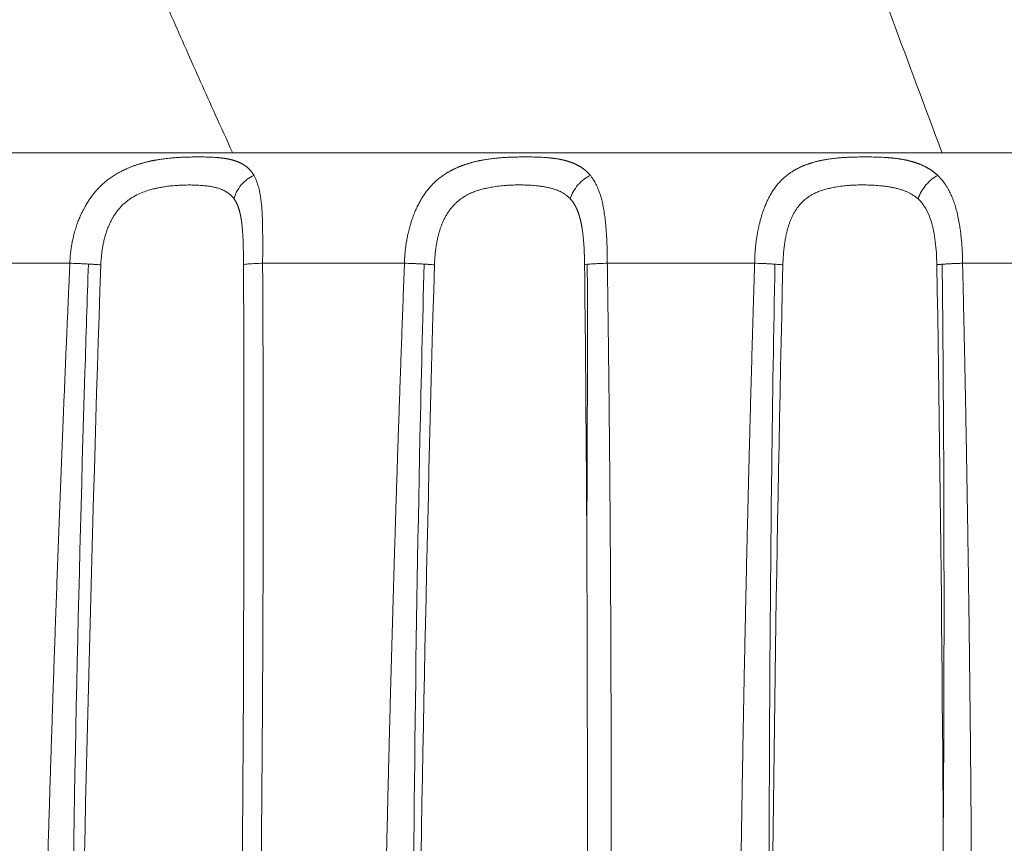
# Model space of a CAD drawing. Header units: millimetres. Extents: x 51337 to 61814, y -21781 to -12277.
# Tile 193 of 256: x 59388 to 59405, y -20844 to -20829. Entities that reach past the tile are written whole.
import ezdxf

# ---------------------------------------------------------------- set-up
doc = ezdxf.new("R2010")
doc.units = ezdxf.units.MM
doc.header["$LTSCALE"] = 0.3175
doc.layers.add('1轮廓实线层', color=7, linetype='Continuous', lineweight=18)

msp = doc.modelspace()

# ---------------------------------------------------------------- linework, layer by layer
at = {"layer": '1轮廓实线层'}
for points, knots in [([(59403.68421, -20831.67655), (59403.66478, -20831.62488), (59403.35746, -20830.80743), (59402.77366, -20829.24083), (59401.96847, -20827.02958), (59401.21475, -20824.89484), (59400.75228, -20823.53303), (59400.53097, -20822.8663)], [0, 0, 0, 0, 0.01657978, 0.26243483, 0.50828989, 0.75414494, 1, 1, 1, 1]), ([(59391.50185, -20831.66861), (59391.40307, -20831.45228), (59391.13418, -20830.8604), (59390.7022, -20829.89493), (59390.21208, -20828.77426), (59389.737, -20827.65855), (59389.27895, -20826.54896), (59388.83993, -20825.44672), (59388.42191, -20824.35322), (59388.15857, -20823.63131), (59388.03085, -20823.27189)], [0, 0, 0, 0, 0.07595929, 0.20796511, 0.33997092, 0.47197674, 0.60398255, 0.73598837, 0.86799418, 1, 1, 1, 1]), ([(59391.86981, -20832.06342), (59391.86795, -20832.06022), (59391.86425, -20832.05383), (59391.85849, -20832.04446), (59391.8526, -20832.03527), (59391.84657, -20832.02627), (59391.84039, -20832.01745), (59391.83408, -20832.00881), (59391.82762, -20832.00036), (59391.82103, -20831.99209), (59391.81429, -20831.98399), (59391.80742, -20831.97607), (59391.80042, -20831.96833), (59391.79327, -20831.96075), (59391.78599, -20831.95335), (59391.77858, -20831.94612), (59391.77104, -20831.93905), (59391.76336, -20831.93215), (59391.75555, -20831.92541), (59391.7476, -20831.91883), (59391.73953, -20831.91241), (59391.73133, -20831.90615), (59391.723, -20831.90005), (59391.71454, -20831.8941), (59391.70596, -20831.8883), (59391.69724, -20831.88265), (59391.68841, -20831.87715), (59391.67945, -20831.8718), (59391.67036, -20831.86659), (59391.66115, -20831.86152), (59391.65182, -20831.8566), (59391.64237, -20831.85181), (59391.6328, -20831.84716), (59391.62311, -20831.84264), (59391.61329, -20831.83826), (59391.60337, -20831.83401), (59391.59332, -20831.82989), (59391.58316, -20831.8259), (59391.57288, -20831.82203), (59391.56249, -20831.81829), (59391.55199, -20831.81467), (59391.54137, -20831.81116), (59391.53064, -20831.80778), (59391.5198, -20831.80451), (59391.50885, -20831.80136), (59391.49779, -20831.79832), (59391.48662, -20831.79539), (59391.47534, -20831.79257), (59391.46396, -20831.78985), (59391.45247, -20831.78724), (59391.44088, -20831.78473), (59391.42918, -20831.78233), (59391.41738, -20831.78002), (59391.40547, -20831.77781), (59391.39347, -20831.77569), (59391.38136, -20831.77367), (59391.36915, -20831.77174), (59391.35685, -20831.7699), (59391.34444, -20831.76815), (59391.33194, -20831.76648), (59391.31934, -20831.7649), (59391.30665, -20831.7634), (59391.29386, -20831.76198), (59391.28097, -20831.76063), (59391.268, -20831.75937), (59391.25493, -20831.75818), (59391.24176, -20831.75706), (59391.19808, -20831.7536), (59391.12537, -20831.74961), (59391.02405, -20831.74705), (59390.93146, -20831.74644), (59390.84882, -20831.74673), (59390.77726, -20831.74774), (59390.70919, -20831.7494), (59390.64201, -20831.75184), (59390.57304, -20831.75543), (59390.50835, -20831.75983), (59390.4482, -20831.76488), (59390.39282, -20831.77043), (59390.34235, -20831.77627), (59390.29693, -20831.78221), (59390.25662, -20831.78806), (59390.22151, -20831.79361), (59390.19161, -20831.79869), (59390.16695, -20831.80314), (59390.14756, -20831.80681), (59390.13342, -20831.80958), (59390.11899, -20831.81251), (59390.10256, -20831.816), (59390.08236, -20831.82043), (59390.06217, -20831.82503), (59390.04199, -20831.82981), (59390.02182, -20831.83476), (59390.00167, -20831.8399), (59389.98155, -20831.84522), (59389.96145, -20831.85073), (59389.94137, -20831.85643), (59389.92133, -20831.86232), (59389.90132, -20831.86841), (59389.88135, -20831.8747), (59389.86142, -20831.88119), (59389.84154, -20831.8879), (59389.8217, -20831.89481), (59389.80191, -20831.90194), (59389.78217, -20831.90928), (59389.76248, -20831.91685), (59389.74286, -20831.92464), (59389.72329, -20831.93265), (59389.70378, -20831.94088), (59389.68433, -20831.94935), (59389.66494, -20831.95804), (59389.64562, -20831.96697), (59389.62637, -20831.97614), (59389.60719, -20831.98555), (59389.5881, -20831.9952), (59389.56909, -20832.00511), (59389.53173, -20832.02522), (59389.47685, -20832.05713), (59389.40653, -20832.10375), (59389.3388, -20832.15483), (59389.27399, -20832.21047), (59389.21226, -20832.27056), (59389.15368, -20832.33476), (59389.11098, -20832.38689), (59389.07915, -20832.42911), (59389.05375, -20832.4647), (59389.02009, -20832.5152), (59388.97954, -20832.58191), (59388.93419, -20832.66561), (59388.89186, -20832.75543), (59388.85784, -20832.83838), (59388.83495, -20832.90081), (59388.81826, -20832.94987), (59388.80462, -20832.99227), (59388.79189, -20833.03528), (59388.78035, -20833.07741), (59388.76997, -20833.1186), (59388.76068, -20833.15879), (59388.7524, -20833.19794), (59388.74507, -20833.23599), (59388.73864, -20833.27289), (59388.73303, -20833.30861), (59388.7282, -20833.34311), (59388.72407, -20833.37634), (59388.72059, -20833.40829), (59388.71772, -20833.43892), (59388.71539, -20833.46821), (59388.71355, -20833.49613), (59388.71216, -20833.52266), (59388.71115, -20833.54778), (59388.71075, -20833.56407), (59388.71056, -20833.57197)], [0, 0, 0, 0, 0.00396949, 0.00792271, 0.01186003, 0.01578181, 0.01968837, 0.02358008, 0.02745725, 0.0313202, 0.03516926, 0.03900472, 0.04282688, 0.04663604, 0.05043247, 0.05421644, 0.05798822, 0.06174807, 0.06549624, 0.06923297, 0.07295849, 0.07667304, 0.08037682, 0.08407007, 0.08775297, 0.09142574, 0.09508856, 0.09874162, 0.10238511, 0.1060192, 0.10964406, 0.11325986, 0.11686675, 0.12046488, 0.12405441, 0.12763547, 0.1312082, 0.13477275, 0.13832923, 0.14187778, 0.14541851, 0.14895154, 0.15247698, 0.15599495, 0.15950555, 0.16300889, 0.16650507, 0.1699942, 0.17347637, 0.1769517, 0.18042028, 0.18388221, 0.18733759, 0.19078653, 0.1942291, 0.19766542, 0.20109558, 0.20451967, 0.2079378, 0.21135005, 0.21475652, 0.21815732, 0.22155254, 0.22494229, 0.22832666, 0.23170577, 0.23507971, 0.2384486, 0.26502366, 0.28858213, 0.30926629, 0.32719576, 0.34242456, 0.35495638, 0.37010786, 0.38432111, 0.39758013, 0.40987007, 0.42117585, 0.43148202, 0.44077334, 0.44903524, 0.45625408, 0.46241746, 0.46751438, 0.47153548, 0.47447326, 0.47632223, 0.48054165, 0.48477243, 0.48901473, 0.4932687, 0.49753453, 0.50181238, 0.50610245, 0.51040495, 0.51472008, 0.51904808, 0.52338918, 0.52774365, 0.53211174, 0.53649375, 0.54088998, 0.54530077, 0.54972665, 0.55416822, 0.55862608, 0.56310086, 0.56759318, 0.57210371, 0.5766331, 0.58118203, 0.58575112, 0.59034034, 0.59494933, 0.59957776, 0.60422533, 0.622501, 0.6410032, 0.65970204, 0.67856197, 0.69757309, 0.71674304, 0.73607139, 0.74201651, 0.75161379, 0.76490258, 0.7819314, 0.80275304, 0.82690071, 0.84607373, 0.86019506, 0.86921539, 0.87888546, 0.88827987, 0.8973966, 0.90623394, 0.91479041, 0.92306479, 0.93105596, 0.93876294, 0.94618481, 0.95332069, 0.96016969, 0.96673093, 0.97300346, 0.97898633, 0.98467851, 0.99007894, 0.99518648, 1, 1, 1, 1]), ([(59397.64455, -20832.06342), (59397.64187, -20832.06022), (59397.63653, -20832.05383), (59397.62833, -20832.04446), (59397.62, -20832.03527), (59397.61153, -20832.02627), (59397.60293, -20832.01745), (59397.5942, -20832.00881), (59397.58534, -20832.00036), (59397.57635, -20831.99209), (59397.56722, -20831.98399), (59397.55797, -20831.97607), (59397.5486, -20831.96833), (59397.5391, -20831.96075), (59397.52947, -20831.95335), (59397.51972, -20831.94612), (59397.50985, -20831.93905), (59397.49985, -20831.93215), (59397.48974, -20831.92541), (59397.4795, -20831.91883), (59397.46915, -20831.91241), (59397.45868, -20831.90615), (59397.44809, -20831.90005), (59397.43739, -20831.8941), (59397.42658, -20831.8883), (59397.41565, -20831.88265), (59397.40461, -20831.87715), (59397.39346, -20831.8718), (59397.38221, -20831.86659), (59397.37084, -20831.86152), (59397.35936, -20831.8566), (59397.34778, -20831.85181), (59397.3361, -20831.84716), (59397.32431, -20831.84264), (59397.31242, -20831.83826), (59397.30043, -20831.83401), (59397.28833, -20831.82989), (59397.27614, -20831.8259), (59397.26385, -20831.82203), (59397.25146, -20831.81829), (59397.23898, -20831.81467), (59397.2264, -20831.81116), (59397.21373, -20831.80778), (59397.20097, -20831.80451), (59397.18811, -20831.80136), (59397.17516, -20831.79832), (59397.16213, -20831.79539), (59397.14901, -20831.79257), (59397.1358, -20831.78985), (59397.1225, -20831.78724), (59397.10912, -20831.78473), (59397.09566, -20831.78233), (59397.08211, -20831.78002), (59397.06848, -20831.77781), (59397.05478, -20831.77569), (59397.04099, -20831.77367), (59397.02713, -20831.77174), (59397.01318, -20831.7699), (59396.99917, -20831.76815), (59396.98507, -20831.76648), (59396.97091, -20831.7649), (59396.95667, -20831.7634), (59396.94236, -20831.76198), (59396.92798, -20831.76063), (59396.91353, -20831.75937), (59396.89902, -20831.75818), (59396.88443, -20831.75706), (59396.83614, -20831.7536), (59396.75657, -20831.74961), (59396.64749, -20831.74705), (59396.54923, -20831.74644), (59396.46261, -20831.74673), (59396.38834, -20831.74774), (59396.31821, -20831.7494), (59396.24948, -20831.75184), (59396.17947, -20831.75543), (59396.11424, -20831.75983), (59396.05397, -20831.76488), (59395.99876, -20831.77043), (59395.94871, -20831.77627), (59395.90385, -20831.78221), (59395.8642, -20831.78806), (59395.82976, -20831.79361), (59395.80053, -20831.79869), (59395.77648, -20831.80314), (59395.7576, -20831.80681), (59395.74386, -20831.80958), (59395.72988, -20831.81251), (59395.71398, -20831.816), (59395.69446, -20831.82043), (59395.67499, -20831.82503), (59395.65556, -20831.82981), (59395.63617, -20831.83476), (59395.61684, -20831.8399), (59395.59756, -20831.84522), (59395.57833, -20831.85073), (59395.55916, -20831.85643), (59395.54005, -20831.86232), (59395.52101, -20831.86841), (59395.50204, -20831.8747), (59395.48313, -20831.88119), (59395.4643, -20831.8879), (59395.44555, -20831.89481), (59395.42687, -20831.90194), (59395.40828, -20831.90928), (59395.38977, -20831.91685), (59395.37134, -20831.92464), (59395.353, -20831.93265), (59395.33475, -20831.94088), (59395.3166, -20831.94935), (59395.29853, -20831.95804), (59395.28056, -20831.96697), (59395.26269, -20831.97614), (59395.24492, -20831.98555), (59395.22726, -20831.9952), (59395.20972, -20832.00511), (59395.1753, -20832.02522), (59395.12498, -20832.05713), (59395.06097, -20832.10375), (59394.99973, -20832.15483), (59394.9415, -20832.21047), (59394.88635, -20832.27056), (59394.83433, -20832.33476), (59394.79659, -20832.38689), (59394.76863, -20832.42911), (59394.7464, -20832.4647), (59394.71708, -20832.5152), (59394.68192, -20832.58191), (59394.64285, -20832.66561), (59394.60664, -20832.75543), (59394.57769, -20832.83838), (59394.55831, -20832.90081), (59394.54417, -20832.94987), (59394.53261, -20832.99227), (59394.52185, -20833.03528), (59394.51213, -20833.07741), (59394.50341, -20833.1186), (59394.49562, -20833.15879), (59394.48871, -20833.19794), (59394.48261, -20833.23599), (59394.47727, -20833.27289), (59394.47263, -20833.30861), (59394.46865, -20833.34311), (59394.46526, -20833.37634), (59394.46243, -20833.40829), (59394.4601, -20833.43892), (59394.45824, -20833.46821), (59394.45679, -20833.49613), (59394.45572, -20833.52266), (59394.45497, -20833.54778), (59394.45471, -20833.56407), (59394.45458, -20833.57197)], [0, 0, 0, 0, 0.00396949, 0.00792271, 0.01186003, 0.01578181, 0.01968837, 0.02358008, 0.02745725, 0.0313202, 0.03516926, 0.03900472, 0.04282688, 0.04663604, 0.05043246, 0.05421644, 0.05798822, 0.06174807, 0.06549624, 0.06923297, 0.07295849, 0.07667303, 0.08037682, 0.08407006, 0.08775297, 0.09142573, 0.09508856, 0.09874162, 0.10238511, 0.1060192, 0.10964406, 0.11325986, 0.11686674, 0.12046488, 0.1240544, 0.12763547, 0.1312082, 0.13477275, 0.13832923, 0.14187778, 0.14541851, 0.14895154, 0.15247698, 0.15599495, 0.15950555, 0.16300889, 0.16650507, 0.1699942, 0.17347637, 0.1769517, 0.18042028, 0.18388221, 0.18733759, 0.19078653, 0.1942291, 0.19766542, 0.20109558, 0.20451967, 0.20793779, 0.21135004, 0.21475652, 0.21815732, 0.22155254, 0.22494229, 0.22832666, 0.23170577, 0.23507971, 0.2384486, 0.26502367, 0.28858214, 0.30926629, 0.32719576, 0.34242456, 0.35495638, 0.37010786, 0.38432111, 0.39758013, 0.40987007, 0.42117585, 0.43148202, 0.44077334, 0.44903524, 0.45625408, 0.46241746, 0.46751438, 0.47153548, 0.47447326, 0.47632223, 0.48054165, 0.48477243, 0.48901473, 0.4932687, 0.49753453, 0.50181238, 0.50610245, 0.51040495, 0.51472008, 0.51904807, 0.52338918, 0.52774364, 0.53211174, 0.53649375, 0.54088998, 0.54530077, 0.54972665, 0.55416822, 0.55862608, 0.56310085, 0.56759318, 0.57210371, 0.5766331, 0.58118203, 0.58575112, 0.59034034, 0.59494933, 0.59957776, 0.60422533, 0.622501, 0.6410032, 0.65970204, 0.67856197, 0.69757309, 0.71674304, 0.73607139, 0.74201651, 0.75161379, 0.76490258, 0.7819314, 0.80275304, 0.82690071, 0.84607373, 0.86019506, 0.86921539, 0.87888546, 0.88827987, 0.8973966, 0.90623394, 0.91479041, 0.92306479, 0.93105596, 0.93876294, 0.94618481, 0.95332069, 0.9601697, 0.96673093, 0.97300347, 0.97898633, 0.98467851, 0.99007894, 0.99518648, 1, 1, 1, 1]), ([(59403.60762, -20832.06342), (59403.6042, -20832.06022), (59403.59736, -20832.05383), (59403.5869, -20832.04446), (59403.57634, -20832.03527), (59403.56565, -20832.02627), (59403.55484, -20832.01745), (59403.5439, -20832.00881), (59403.53285, -20832.00036), (59403.52168, -20831.99209), (59403.5104, -20831.98399), (59403.499, -20831.97607), (59403.48748, -20831.96833), (59403.47585, -20831.96075), (59403.46412, -20831.95335), (59403.45227, -20831.94612), (59403.44031, -20831.93905), (59403.42825, -20831.93215), (59403.41608, -20831.92541), (59403.4038, -20831.91883), (59403.39143, -20831.91241), (59403.37895, -20831.90615), (59403.36637, -20831.90005), (59403.35369, -20831.8941), (59403.34091, -20831.8883), (59403.32804, -20831.88265), (59403.31507, -20831.87715), (59403.30201, -20831.8718), (59403.28885, -20831.86659), (59403.27561, -20831.86152), (59403.26227, -20831.8566), (59403.24885, -20831.85181), (59403.23534, -20831.84716), (59403.22174, -20831.84264), (59403.20806, -20831.83826), (59403.1943, -20831.83401), (59403.18046, -20831.82989), (59403.16653, -20831.8259), (59403.15253, -20831.82203), (59403.13845, -20831.81829), (59403.1243, -20831.81467), (59403.11007, -20831.81116), (59403.09577, -20831.80778), (59403.08139, -20831.80451), (59403.06695, -20831.80136), (59403.05244, -20831.79832), (59403.03786, -20831.79539), (59403.02321, -20831.79257), (59403.0085, -20831.78985), (59402.99372, -20831.78724), (59402.97889, -20831.78473), (59402.96399, -20831.78233), (59402.94903, -20831.78002), (59402.93402, -20831.77781), (59402.91895, -20831.77569), (59402.90382, -20831.77367), (59402.88864, -20831.77174), (59402.87341, -20831.7699), (59402.85812, -20831.76815), (59402.84279, -20831.76648), (59402.8274, -20831.7649), (59402.81197, -20831.7634), (59402.7965, -20831.76198), (59402.78098, -20831.76063), (59402.76541, -20831.75937), (59402.74981, -20831.75818), (59402.73416, -20831.75706), (59402.68245, -20831.7536), (59402.59798, -20831.74961), (59402.48382, -20831.74705), (59402.38231, -20831.74644), (59402.29385, -20831.74673), (59402.2187, -20831.74774), (59402.14822, -20831.7494), (59402.07964, -20831.75184), (59402.01031, -20831.75543), (59401.94615, -20831.75983), (59401.88724, -20831.76488), (59401.83357, -20831.77043), (59401.78516, -20831.77627), (59401.74197, -20831.78221), (59401.70394, -20831.78806), (59401.67104, -20831.79361), (59401.64319, -20831.79869), (59401.62035, -20831.80314), (59401.60245, -20831.80681), (59401.58945, -20831.80958), (59401.57624, -20831.81251), (59401.56128, -20831.816), (59401.54292, -20831.82043), (59401.52465, -20831.82503), (59401.50645, -20831.82981), (59401.48832, -20831.83476), (59401.47027, -20831.8399), (59401.45231, -20831.84522), (59401.43443, -20831.85073), (59401.41664, -20831.85643), (59401.39894, -20831.86232), (59401.38133, -20831.86841), (59401.36382, -20831.8747), (59401.34641, -20831.88119), (59401.32909, -20831.8879), (59401.31189, -20831.89481), (59401.29478, -20831.90194), (59401.27779, -20831.90928), (59401.26091, -20831.91685), (59401.24414, -20831.92464), (59401.22749, -20831.93265), (59401.21095, -20831.94088), (59401.19453, -20831.94935), (59401.17823, -20831.95804), (59401.16205, -20831.96697), (59401.146, -20831.97614), (59401.13008, -20831.98555), (59401.11429, -20831.9952), (59401.09864, -20832.00511), (59401.06801, -20832.02522), (59401.02349, -20832.05713), (59400.96736, -20832.10375), (59400.91413, -20832.15483), (59400.8639, -20832.21047), (59400.8167, -20832.27056), (59400.77252, -20832.33476), (59400.74067, -20832.38689), (59400.71726, -20832.42911), (59400.69876, -20832.4647), (59400.67448, -20832.5152), (59400.6456, -20832.58191), (59400.61377, -20832.66561), (59400.58456, -20832.75543), (59400.5614, -20832.83838), (59400.54599, -20832.90081), (59400.53476, -20832.94987), (59400.52556, -20832.99227), (59400.51704, -20833.03528), (59400.50938, -20833.07741), (59400.50254, -20833.1186), (59400.49645, -20833.15879), (59400.49106, -20833.19794), (59400.48634, -20833.23599), (59400.48222, -20833.27289), (59400.47867, -20833.30861), (59400.47563, -20833.34311), (59400.47308, -20833.37634), (59400.47096, -20833.40829), (59400.46924, -20833.43892), (59400.46789, -20833.46821), (59400.46686, -20833.49613), (59400.46614, -20833.52266), (59400.46566, -20833.54778), (59400.46554, -20833.56407), (59400.46548, -20833.57197)], [0, 0, 0, 0, 0.00396949, 0.00792271, 0.01186003, 0.01578181, 0.01968837, 0.02358008, 0.02745725, 0.0313202, 0.03516926, 0.03900472, 0.04282688, 0.04663604, 0.05043247, 0.05421644, 0.05798822, 0.06174807, 0.06549624, 0.06923297, 0.07295849, 0.07667303, 0.08037682, 0.08407006, 0.08775297, 0.09142573, 0.09508856, 0.09874162, 0.10238511, 0.1060192, 0.10964406, 0.11325986, 0.11686675, 0.12046488, 0.1240544, 0.12763547, 0.1312082, 0.13477275, 0.13832923, 0.14187778, 0.14541851, 0.14895154, 0.15247698, 0.15599495, 0.15950555, 0.16300889, 0.16650507, 0.1699942, 0.17347637, 0.1769517, 0.18042028, 0.18388221, 0.18733759, 0.19078653, 0.1942291, 0.19766542, 0.20109558, 0.20451967, 0.20793779, 0.21135004, 0.21475652, 0.21815732, 0.22155254, 0.22494229, 0.22832666, 0.23170577, 0.23507971, 0.2384486, 0.26502367, 0.28858214, 0.30926629, 0.32719576, 0.34242456, 0.35495638, 0.37010786, 0.38432111, 0.39758013, 0.40987007, 0.42117585, 0.43148202, 0.44077334, 0.44903524, 0.45625408, 0.46241746, 0.46751438, 0.47153548, 0.47447326, 0.47632223, 0.48054165, 0.48477243, 0.48901473, 0.4932687, 0.49753453, 0.50181238, 0.50610245, 0.51040495, 0.51472008, 0.51904808, 0.52338918, 0.52774365, 0.53211174, 0.53649376, 0.54088998, 0.54530077, 0.54972665, 0.55416822, 0.55862608, 0.56310086, 0.56759318, 0.57210371, 0.5766331, 0.58118203, 0.58575112, 0.59034034, 0.59494933, 0.59957776, 0.60422533, 0.622501, 0.6410032, 0.65970204, 0.67856197, 0.69757309, 0.71674304, 0.73607139, 0.74201651, 0.75161379, 0.76490258, 0.7819314, 0.80275304, 0.82690071, 0.84607373, 0.86019506, 0.86921539, 0.87888546, 0.88827987, 0.8973966, 0.90623394, 0.91479041, 0.92306479, 0.93105596, 0.93876294, 0.94618481, 0.95332069, 0.9601697, 0.96673093, 0.97300347, 0.97898633, 0.98467851, 0.99007894, 0.99518648, 1, 1, 1, 1]), ([(59391.52949, -20832.46673), (59391.53836, -20832.42747), (59391.56753, -20832.34478), (59391.64667, -20832.22468), (59391.75297, -20832.12566), (59391.83161, -20832.08039), (59391.86981, -20832.06342)], [0, 0, 0, 0, 0.24769377, 0.50189629, 0.75609882, 1, 1, 1, 1]), ([(59392.0191, -20833.57197), (59392.01917, -20833.56537), (59392.01929, -20833.5518), (59392.01947, -20833.53092), (59392.01964, -20833.50897), (59392.01981, -20833.48595), (59392.01998, -20833.46189), (59392.02014, -20833.43679), (59392.02029, -20833.41068), (59392.02043, -20833.38357), (59392.02055, -20833.35548), (59392.02066, -20833.32642), (59392.02074, -20833.29643), (59392.02079, -20833.26552), (59392.0208, -20833.23373), (59392.02077, -20833.20107), (59392.02067, -20833.16758), (59392.02051, -20833.13328), (59392.02013, -20833.08051), (59392.01937, -20833.00528), (59392.01772, -20832.90465), (59392.01459, -20832.79303), (59392.00948, -20832.68159), (59392.00188, -20832.57719), (59391.992, -20832.48533), (59391.97977, -20832.40271), (59391.96626, -20832.3343), (59391.95262, -20832.27851), (59391.93999, -20832.23377), (59391.92725, -20832.19444), (59391.91465, -20832.16008), (59391.90243, -20832.13027), (59391.89081, -20832.1046), (59391.88005, -20832.08265), (59391.87307, -20832.06954), (59391.86981, -20832.06342)], [0, 0, 0, 0, 0.01071754, 0.02203092, 0.03393745, 0.04643449, 0.05951944, 0.07318977, 0.08744305, 0.10227689, 0.11768901, 0.13367719, 0.15023929, 0.16737319, 0.18507684, 0.20334817, 0.22218508, 0.24158542, 0.26154691, 0.312327, 0.37160412, 0.43924341, 0.5150676, 0.58163483, 0.64470892, 0.70430255, 0.76044006, 0.80090574, 0.83825972, 0.87255911, 0.90385889, 0.93221013, 0.95765864, 0.98024414, 1, 1, 1, 1]), ([(59397.3011, -20832.46673), (59397.31255, -20832.42747), (59397.34614, -20832.34478), (59397.42829, -20832.22468), (59397.53323, -20832.12566), (59397.60844, -20832.08039), (59397.64455, -20832.06342)], [0, 0, 0, 0, 0.24769377, 0.50189629, 0.75609882, 1, 1, 1, 1]), ([(59397.93644, -20833.57197), (59397.93644, -20833.56537), (59397.93645, -20833.5518), (59397.93639, -20833.53092), (59397.93627, -20833.50897), (59397.93609, -20833.48595), (59397.93583, -20833.46189), (59397.93549, -20833.43679), (59397.93506, -20833.41068), (59397.93452, -20833.38357), (59397.93388, -20833.35548), (59397.93311, -20833.32642), (59397.9322, -20833.29643), (59397.93114, -20833.26552), (59397.92992, -20833.23373), (59397.92852, -20833.20107), (59397.92691, -20833.16758), (59397.92509, -20833.13328), (59397.92197, -20833.08051), (59397.91686, -20833.00528), (59397.90842, -20832.90465), (59397.89649, -20832.79303), (59397.8811, -20832.68159), (59397.86239, -20832.57719), (59397.84145, -20832.48533), (59397.81809, -20832.40271), (59397.79432, -20832.3343), (59397.77156, -20832.27851), (59397.75107, -20832.23377), (59397.73094, -20832.19444), (59397.71146, -20832.16008), (59397.69291, -20832.13027), (59397.67553, -20832.1046), (59397.65959, -20832.08265), (59397.64933, -20832.06954), (59397.64455, -20832.06342)], [0, 0, 0, 0, 0.01071754, 0.02203092, 0.03393745, 0.04643449, 0.05951944, 0.07318978, 0.08744305, 0.1022769, 0.11768902, 0.1336772, 0.15023929, 0.1673732, 0.18507685, 0.20334817, 0.22218509, 0.24158542, 0.26154691, 0.312327, 0.37160412, 0.4392434, 0.5150676, 0.58163483, 0.64470892, 0.70430255, 0.76044006, 0.80090573, 0.83825972, 0.87255911, 0.90385888, 0.93221013, 0.95765864, 0.98024414, 1, 1, 1, 1]), ([(59403.26951, -20832.46673), (59403.28324, -20832.42747), (59403.32044, -20832.34478), (59403.40357, -20832.22468), (59403.50458, -20832.12566), (59403.57451, -20832.08039), (59403.60762, -20832.06342)], [0, 0, 0, 0, 0.24769377, 0.50189629, 0.75609882, 1, 1, 1, 1]), ([(59404.03492, -20833.57197), (59404.03487, -20833.56537), (59404.03475, -20833.5518), (59404.03446, -20833.53092), (59404.03406, -20833.50897), (59404.03352, -20833.48595), (59404.03285, -20833.46189), (59404.03202, -20833.43679), (59404.03101, -20833.41068), (59404.02982, -20833.38357), (59404.02842, -20833.35548), (59404.02679, -20833.32642), (59404.02492, -20833.29643), (59404.02278, -20833.26552), (59404.02035, -20833.23373), (59404.01762, -20833.20107), (59404.01454, -20833.16758), (59404.0111, -20833.13328), (59404.00533, -20833.08051), (59403.99598, -20833.00528), (59403.98096, -20832.90465), (59403.96052, -20832.79303), (59403.93523, -20832.68159), (59403.90588, -20832.57719), (59403.87439, -20832.48533), (59403.84047, -20832.40271), (59403.80704, -20832.3343), (59403.77571, -20832.27851), (59403.74787, -20832.23377), (59403.72084, -20832.19444), (59403.69497, -20832.16008), (59403.67054, -20832.13027), (59403.64782, -20832.1046), (59403.6271, -20832.08265), (59403.61382, -20832.06954), (59403.60762, -20832.06342)], [0, 0, 0, 0, 0.01071753, 0.02203091, 0.03393743, 0.04643446, 0.05951941, 0.07318974, 0.08744301, 0.10227685, 0.11768897, 0.13367715, 0.15023925, 0.16737316, 0.18507681, 0.20334815, 0.22218506, 0.24158541, 0.2615469, 0.31232699, 0.37160411, 0.43924339, 0.5150676, 0.58163483, 0.64470891, 0.70430254, 0.76044005, 0.80090573, 0.83825972, 0.87255911, 0.90385888, 0.93221013, 0.95765864, 0.98024414, 1, 1, 1, 1]), ([(59389.2411, -20833.59823), (59389.24177, -20833.58588), (59389.24326, -20833.55855), (59389.24627, -20833.51369), (59389.2507, -20833.46116), (59389.25717, -20833.40123), (59389.26632, -20833.33424), (59389.2789, -20833.26064), (59389.29574, -20833.18101), (59389.3153, -20833.10521), (59389.33666, -20833.03577), (59389.35841, -20832.97488), (59389.38256, -20832.91589), (59389.40911, -20832.85898), (59389.43801, -20832.8043), (59389.46925, -20832.75204), (59389.50262, -20832.70247), (59389.55312, -20832.63654), (59389.61026, -20832.57449), (59389.6748, -20832.51806), (59389.72487, -20832.47975), (59389.79432, -20832.43346), (59389.88192, -20832.38621), (59389.9843, -20832.34328), (59390.07614, -20832.31309), (59390.15137, -20832.29337), (59390.21804, -20832.27849), (59390.28509, -20832.26557), (59390.3664, -20832.25287), (59390.46163, -20832.24168), (59390.5563, -20832.23405), (59390.64205, -20832.22972), (59390.71142, -20832.22806), (59390.76411, -20832.22772), (59390.81721, -20832.22869), (59390.88674, -20832.23069), (59390.97087, -20832.23539), (59391.05363, -20832.2434), (59391.12191, -20832.25293), (59391.1824, -20832.26444), (59391.2356, -20832.27762), (59391.27488, -20832.2898), (59391.30311, -20832.29998), (59391.32262, -20832.30772), (59391.34166, -20832.31601), (59391.36022, -20832.32487), (59391.37829, -20832.33431), (59391.39585, -20832.34437), (59391.4129, -20832.35505), (59391.42944, -20832.36638), (59391.44544, -20832.3784), (59391.46095, -20832.39105), (59391.47079, -20832.40006), (59391.47572, -20832.40457)], [0, 0, 0, 0, 0.01100923, 0.02437333, 0.04005613, 0.05801579, 0.0782039, 0.10056364, 0.125027, 0.15151117, 0.1713646, 0.1910384, 0.21051506, 0.22977793, 0.248812, 0.26760434, 0.28614482, 0.30424819, 0.34481082, 0.36430639, 0.38369804, 0.40299312, 0.44091158, 0.47400212, 0.50268922, 0.52716734, 0.54319228, 0.56344173, 0.58790591, 0.61657297, 0.64941467, 0.67399587, 0.6956411, 0.71439377, 0.72423421, 0.74707131, 0.78298529, 0.81032056, 0.83580633, 0.85943815, 0.8812187, 0.90115346, 0.91005995, 0.91897244, 0.92789342, 0.93682579, 0.94577283, 0.95473821, 0.96372605, 0.9727409, 0.98178777, 0.99087214, 1, 1, 1, 1]), ([(59394.9681, -20833.59823), (59394.96851, -20833.58949), (59394.96936, -20833.57168), (59394.97088, -20833.54448), (59394.97266, -20833.51629), (59394.97476, -20833.48714), (59394.97721, -20833.45703), (59394.98005, -20833.426), (59394.98332, -20833.39406), (59394.98707, -20833.36125), (59394.99341, -20833.31115), (59395.00346, -20833.24487), (59395.01893, -20833.16388), (59395.03482, -20833.09506), (59395.05049, -20833.03697), (59395.06548, -20832.98818), (59395.08284, -20832.93814), (59395.1028, -20832.88717), (59395.12557, -20832.83561), (59395.15138, -20832.78385), (59395.18046, -20832.73231), (59395.21337, -20832.68097), (59395.24989, -20832.63116), (59395.28969, -20832.58404), (59395.32419, -20832.54908), (59395.35308, -20832.52263), (59395.37701, -20832.50189), (59395.40638, -20832.47841), (59395.44158, -20832.45291), (59395.49364, -20832.41925), (59395.55961, -20832.38334), (59395.63536, -20832.3498), (59395.70266, -20832.32527), (59395.76047, -20832.30754), (59395.80808, -20832.29495), (59395.84502, -20832.28631), (59395.89578, -20832.27549), (59395.97204, -20832.26134), (59396.07677, -20832.24656), (59396.1755, -20832.237), (59396.24732, -20832.23229), (59396.30214, -20832.22951), (59396.35201, -20832.22796), (59396.40863, -20832.22721), (59396.46306, -20832.22737), (59396.51751, -20832.22844), (59396.57243, -20832.23044), (59396.62821, -20832.23335), (59396.68307, -20832.23732), (59396.73828, -20832.24271), (59396.79431, -20832.2496), (59396.85154, -20832.25822), (59396.90899, -20832.26897), (59396.96637, -20832.28231), (59397.02335, -20832.29877), (59397.06752, -20832.31463), (59397.09966, -20832.32805), (59397.12036, -20832.33745), (59397.14062, -20832.34744), (59397.16042, -20832.35802), (59397.17976, -20832.36924), (59397.19862, -20832.38109), (59397.21699, -20832.3936), (59397.23487, -20832.40679), (59397.25225, -20832.42067), (59397.2691, -20832.43527), (59397.28548, -20832.45056), (59397.29588, -20832.46133), (59397.3011, -20832.46673)], [0, 0, 0, 0, 0.00751197, 0.01531793, 0.02341576, 0.03180325, 0.04047812, 0.04943801, 0.0586804, 0.06820264, 0.07800188, 0.10242302, 0.12645154, 0.15008491, 0.16454662, 0.17970674, 0.19553419, 0.21199468, 0.22905127, 0.24666478, 0.26479462, 0.28340031, 0.30295506, 0.32206646, 0.3407609, 0.348747, 0.35858432, 0.37023099, 0.38363919, 0.39876451, 0.42719923, 0.45186304, 0.47298736, 0.49068841, 0.50502157, 0.51601498, 0.52368322, 0.55004226, 0.58294232, 0.61442482, 0.63503837, 0.64482133, 0.66180282, 0.67826906, 0.69423864, 0.7097287, 0.72673916, 0.74375908, 0.76078271, 0.77780123, 0.79613127, 0.81507832, 0.83464802, 0.8548515, 0.8757079, 0.89724898, 0.90566334, 0.91409053, 0.92253391, 0.93099722, 0.93948456, 0.94800046, 0.95654983, 0.96513801, 0.97377074, 0.9824542, 0.99119496, 1, 1, 1, 1]), ([(59400.94934, -20833.59823), (59400.94967, -20833.58949), (59400.95036, -20833.57168), (59400.95158, -20833.54448), (59400.95302, -20833.51629), (59400.95471, -20833.48714), (59400.95667, -20833.45703), (59400.95896, -20833.426), (59400.9616, -20833.39406), (59400.96464, -20833.36125), (59400.96979, -20833.31115), (59400.97798, -20833.24487), (59400.9907, -20833.16388), (59401.00386, -20833.09506), (59401.01694, -20833.03697), (59401.02951, -20832.98818), (59401.04415, -20832.93814), (59401.06108, -20832.88717), (59401.08052, -20832.83561), (59401.1027, -20832.78385), (59401.12788, -20832.73231), (59401.15657, -20832.68097), (59401.18866, -20832.63116), (59401.2239, -20832.58404), (59401.25469, -20832.54908), (59401.2806, -20832.52263), (59401.30216, -20832.50189), (59401.32873, -20832.47841), (59401.36076, -20832.45291), (59401.40843, -20832.41925), (59401.46944, -20832.38334), (59401.54029, -20832.3498), (59401.6038, -20832.32527), (59401.65876, -20832.30754), (59401.70428, -20832.29495), (59401.73975, -20832.28631), (59401.78865, -20832.27549), (59401.86257, -20832.26134), (59401.96511, -20832.24656), (59402.06288, -20832.237), (59402.13466, -20832.23229), (59402.18978, -20832.22951), (59402.24017, -20832.22796), (59402.29778, -20832.22721), (59402.35352, -20832.22737), (59402.40967, -20832.22844), (59402.46669, -20832.23044), (59402.52501, -20832.23335), (59402.58277, -20832.23732), (59402.6413, -20832.24271), (59402.70112, -20832.2496), (59402.76271, -20832.25822), (59402.82504, -20832.26897), (59402.88783, -20832.28231), (59402.95077, -20832.29877), (59403.00007, -20832.31463), (59403.03621, -20832.32805), (59403.05959, -20832.33745), (59403.08258, -20832.34744), (59403.10516, -20832.35802), (59403.12731, -20832.36924), (59403.14904, -20832.38109), (59403.17032, -20832.3936), (59403.19114, -20832.40679), (59403.2115, -20832.42067), (59403.23137, -20832.43527), (59403.2508, -20832.45056), (59403.26326, -20832.46133), (59403.26951, -20832.46673)], [0, 0, 0, 0, 0.00751197, 0.01531793, 0.02341576, 0.03180325, 0.04047812, 0.04943801, 0.0586804, 0.06820264, 0.07800187, 0.10242302, 0.12645154, 0.1500849, 0.16454662, 0.17970674, 0.19553419, 0.21199468, 0.22905127, 0.24666477, 0.26479462, 0.28340031, 0.30295506, 0.32206645, 0.3407609, 0.34874699, 0.35858432, 0.37023099, 0.38363919, 0.39876451, 0.42719923, 0.45186304, 0.47298736, 0.49068841, 0.50502157, 0.51601498, 0.52368322, 0.55004226, 0.58294232, 0.61442482, 0.63503837, 0.64482133, 0.66180282, 0.67826906, 0.69423864, 0.7097287, 0.72673916, 0.74375908, 0.76078271, 0.77780123, 0.79613127, 0.81507832, 0.83464802, 0.8548515, 0.8757079, 0.89724898, 0.90566334, 0.91409053, 0.92253391, 0.93099721, 0.93948456, 0.94800046, 0.95654983, 0.96513801, 0.97377074, 0.9824542, 0.99119496, 1, 1, 1, 1]), ([(59391.52949, -20832.46673), (59391.53142, -20832.46943), (59391.53527, -20832.4748), (59391.54084, -20832.4831), (59391.54625, -20832.49153), (59391.55148, -20832.50011), (59391.55654, -20832.50882), (59391.56144, -20832.51765), (59391.56619, -20832.52661), (59391.57078, -20832.53568), (59391.57521, -20832.54486), (59391.57951, -20832.55414), (59391.58365, -20832.56352), (59391.58767, -20832.57299), (59391.59154, -20832.58254), (59391.59529, -20832.59217), (59391.59891, -20832.60187), (59391.60241, -20832.61165), (59391.60578, -20832.62148), (59391.60904, -20832.63137), (59391.61219, -20832.64131), (59391.61523, -20832.6513), (59391.61816, -20832.66133), (59391.62099, -20832.6714), (59391.62372, -20832.6815), (59391.62635, -20832.69162), (59391.62889, -20832.70177), (59391.63133, -20832.71194), (59391.63369, -20832.72212), (59391.63596, -20832.73232), (59391.63815, -20832.74251), (59391.64026, -20832.75271), (59391.64229, -20832.76291), (59391.64424, -20832.7731), (59391.64612, -20832.78328), (59391.64793, -20832.79344), (59391.64967, -20832.80359), (59391.65135, -20832.81371), (59391.65296, -20832.82381), (59391.65451, -20832.83388), (59391.656, -20832.84392), (59391.65743, -20832.85393), (59391.65881, -20832.86389), (59391.66013, -20832.87382), (59391.6614, -20832.8837), (59391.66262, -20832.89353), (59391.66379, -20832.90331), (59391.66673, -20832.92884), (59391.67138, -20832.97479), (59391.67705, -20833.04662), (59391.68206, -20833.13319), (59391.68535, -20833.21792), (59391.68739, -20833.29413), (59391.6886, -20833.35505), (59391.68943, -20833.41202), (59391.68999, -20833.46482), (59391.69039, -20833.51323), (59391.69067, -20833.5571), (59391.69083, -20833.58483), (59391.6909, -20833.59791)], [0, 0, 0, 0, 0.0114008, 0.02273719, 0.03401028, 0.04522103, 0.05637026, 0.06745862, 0.07848665, 0.08945476, 0.10036322, 0.11121222, 0.12200185, 0.13273207, 0.1434028, 0.15401385, 0.16456497, 0.17505584, 0.18548607, 0.19585522, 0.2061628, 0.21640828, 0.22659108, 0.23671057, 0.2467661, 0.25675699, 0.26668254, 0.27654199, 0.28633461, 0.29605961, 0.30571622, 0.31530363, 0.32482104, 0.33426763, 0.34364258, 0.35294507, 0.36217427, 0.37132935, 0.38040949, 0.38941387, 0.39834166, 0.40719205, 0.41596423, 0.42465739, 0.43327074, 0.44180349, 0.45025486, 0.45862409, 0.50771784, 0.5670267, 0.63689681, 0.71769997, 0.76814187, 0.81534828, 0.85922965, 0.8997056, 0.93670308, 0.97015512, 1, 1, 1, 1]), ([(59397.37233, -20832.5629), (59397.37424, -20832.56617), (59397.37806, -20832.5727), (59397.3836, -20832.58265), (59397.38899, -20832.5927), (59397.39422, -20832.60284), (59397.39931, -20832.61307), (59397.40425, -20832.62338), (59397.40904, -20832.63376), (59397.4137, -20832.64422), (59397.41821, -20832.65474), (59397.4226, -20832.66532), (59397.42685, -20832.67596), (59397.43098, -20832.68664), (59397.43499, -20832.69738), (59397.43887, -20832.70815), (59397.44264, -20832.71896), (59397.44629, -20832.72981), (59397.44983, -20832.74068), (59397.45327, -20832.75157), (59397.45659, -20832.76249), (59397.45981, -20832.77342), (59397.46293, -20832.78436), (59397.46596, -20832.7953), (59397.46888, -20832.80625), (59397.47172, -20832.8172), (59397.47446, -20832.82814), (59397.47712, -20832.83908), (59397.47969, -20832.85), (59397.48217, -20832.86091), (59397.48457, -20832.8718), (59397.4869, -20832.88266), (59397.48914, -20832.8935), (59397.49132, -20832.90431), (59397.49341, -20832.91509), (59397.49544, -20832.92584), (59397.4974, -20832.93654), (59397.49929, -20832.94721), (59397.50112, -20832.95783), (59397.50288, -20832.9684), (59397.50458, -20832.97892), (59397.50803, -20833.00091), (59397.5136, -20833.03986), (59397.52111, -20833.10188), (59397.52885, -20833.18147), (59397.5347, -20833.2624), (59397.53874, -20833.33707), (59397.54133, -20833.39765), (59397.54322, -20833.45406), (59397.54457, -20833.50609), (59397.54554, -20833.55354), (59397.546, -20833.58365), (59397.54622, -20833.59791)], [0, 0, 0, 0, 0.01270573, 0.02535382, 0.03794418, 0.05047664, 0.06295092, 0.0753667, 0.08772353, 0.10002095, 0.11225839, 0.12443526, 0.13655089, 0.14860458, 0.16059559, 0.17252312, 0.18438637, 0.19618449, 0.20791661, 0.21958183, 0.23117926, 0.24270796, 0.25416701, 0.26555545, 0.27687233, 0.2881167, 0.29928759, 0.31038404, 0.32140509, 0.33234977, 0.34321713, 0.35400621, 0.36471607, 0.37534577, 0.38589438, 0.39636097, 0.40674462, 0.41704444, 0.42725952, 0.43738897, 0.44743193, 0.45738753, 0.50009895, 0.55732906, 0.62950678, 0.71713689, 0.77411382, 0.82727834, 0.87653354, 0.92179163, 0.96297199, 1, 1, 1, 1]), ([(59403.4957, -20832.85096), (59403.5281, -20832.95682), (59403.55126, -20833.07437), (59403.58237, -20833.32579), (59403.59033, -20833.45965), (59403.59232, -20833.59814)], [0, 0, 0, 0, 0.5, 0.5, 1, 1, 1, 1]), ([(59388.22468, -20847.67664), (59388.22825, -20847.53471), (59388.23537, -20847.25129), (59388.24633, -20846.82683), (59388.25745, -20846.40371), (59388.26876, -20845.98194), (59388.28026, -20845.56151), (59388.29195, -20845.14242), (59388.30382, -20844.72467), (59388.31588, -20844.30826), (59388.32812, -20843.89319), (59388.34055, -20843.47947), (59388.35316, -20843.06709), (59388.36596, -20842.65605), (59388.37894, -20842.24635), (59388.39211, -20841.83799), (59388.40546, -20841.43097), (59388.41899, -20841.0253), (59388.4327, -20840.62097), (59388.4466, -20840.21798), (59388.46067, -20839.81633), (59388.47494, -20839.41602), (59388.48938, -20839.01706), (59388.504, -20838.61943), (59388.51881, -20838.22315), (59388.53379, -20837.82821), (59388.54896, -20837.43461), (59388.5643, -20837.04235), (59388.57983, -20836.65144), (59388.59554, -20836.26186), (59388.61142, -20835.87363), (59388.62749, -20835.48674), (59388.64373, -20835.10119), (59388.66016, -20834.71699), (59388.67676, -20834.33412), (59388.69353, -20833.9526), (59388.70489, -20833.6987), (59388.71056, -20833.57197)], [0, 0, 0, 0, 0.03018539, 0.06027571, 0.090271, 0.12017125, 0.14997647, 0.17968668, 0.20930189, 0.2388221, 0.26824732, 0.29757758, 0.32681287, 0.35595321, 0.38499861, 0.41394907, 0.44280462, 0.47156526, 0.50023101, 0.52880186, 0.55727784, 0.58565896, 0.61394522, 0.64213665, 0.67023324, 0.69823502, 0.72614199, 0.75395416, 0.78167156, 0.80929418, 0.83682205, 0.86425516, 0.89159355, 0.91883721, 0.94598617, 0.97304043, 1, 1, 1, 1]), ([(59389.2411, -20833.59823), (59389.20679, -20833.59564), (59389.16722, -20833.59294), (59389.10227, -20833.58898), (59389.07971, -20833.58767), (59389.0334, -20833.58512), (59389.00966, -20833.58388), (59388.96172, -20833.58151), (59388.93753, -20833.58037), (59388.88946, -20833.57826), (59388.86559, -20833.57727), (59388.79551, -20833.57455), (59388.75093, -20833.57308), (59388.71056, -20833.57197)], [0, 0, 0, 0, 0.25, 0.25, 0.375, 0.375, 0.5, 0.5, 0.625, 0.625, 0.75, 0.75, 1, 1, 1, 1]), ([(59388.72186, -20847.67619), (59388.761, -20843.598), (59388.84445, -20839.51995), (59388.988, -20834.82389), (59389.00793, -20834.20438), (59389.0289, -20833.58491)], [0, 0, 0, 0, 0.86807498, 0.86807498, 1, 1, 1, 1]), ([(59392.0191, -20833.57197), (59391.97713, -20833.57305), (59391.93552, -20833.5745), (59391.87779, -20833.57717), (59391.85933, -20833.57815), (59391.82465, -20833.58024), (59391.80843, -20833.58136), (59391.77878, -20833.5837), (59391.76535, -20833.58493), (59391.74165, -20833.58745), (59391.73138, -20833.58875), (59391.70557, -20833.59268), (59391.69513, -20833.59534), (59391.6909, -20833.59791)], [0, 0, 0, 0, 0.25, 0.25, 0.375, 0.375, 0.5, 0.5, 0.625, 0.625, 0.75, 0.75, 1, 1, 1, 1]), ([(59392.0191, -20833.57197), (59392.01981, -20833.6987), (59392.02123, -20833.95259), (59392.02306, -20834.33411), (59392.02466, -20834.71697), (59392.02602, -20835.10117), (59392.02714, -20835.48671), (59392.02802, -20835.8736), (59392.02866, -20836.26182), (59392.02906, -20836.65139), (59392.02922, -20837.04231), (59392.02914, -20837.43456), (59392.02881, -20837.82816), (59392.02825, -20838.22309), (59392.02744, -20838.61937), (59392.02639, -20839.017), (59392.0251, -20839.41596), (59392.02356, -20839.81627), (59392.02178, -20840.21791), (59392.01976, -20840.62091), (59392.01749, -20841.02524), (59392.01498, -20841.43091), (59392.01222, -20841.83793), (59392.00921, -20842.24629), (59392.00596, -20842.65599), (59392.00247, -20843.06703), (59391.99872, -20843.47942), (59391.99473, -20843.89315), (59391.99049, -20844.30822), (59391.98601, -20844.72463), (59391.98127, -20845.14238), (59391.97629, -20845.56148), (59391.97106, -20845.98192), (59391.96558, -20846.4037), (59391.95985, -20846.82682), (59391.95388, -20847.25128), (59391.9497, -20847.53471), (59391.94761, -20847.67664)], [0, 0, 0, 0, 0.02695908, 0.05401288, 0.0811614, 0.10840466, 0.13574267, 0.16317545, 0.19070299, 0.21832533, 0.24604246, 0.27385441, 0.30176118, 0.32976278, 0.35785923, 0.38605054, 0.41433672, 0.44271778, 0.47119373, 0.49976459, 0.52843036, 0.55719105, 0.58604669, 0.61499727, 0.64404281, 0.67318333, 0.70241882, 0.7317493, 0.76117479, 0.79069529, 0.82031081, 0.85002137, 0.87982697, 0.90972762, 0.93972333, 0.96981413, 1, 1, 1, 1]), ([(59394.06669, -20847.67664), (59394.0692, -20847.53471), (59394.07419, -20847.25129), (59394.08197, -20846.82683), (59394.08994, -20846.40371), (59394.09813, -20845.98194), (59394.10653, -20845.56151), (59394.11513, -20845.14242), (59394.12395, -20844.72467), (59394.13297, -20844.30826), (59394.14221, -20843.89319), (59394.15165, -20843.47947), (59394.1613, -20843.06709), (59394.17116, -20842.65605), (59394.18123, -20842.24635), (59394.1915, -20841.83799), (59394.20198, -20841.43097), (59394.21267, -20841.0253), (59394.22356, -20840.62097), (59394.23466, -20840.21798), (59394.24596, -20839.81633), (59394.25747, -20839.41602), (59394.26918, -20839.01706), (59394.2811, -20838.61943), (59394.29322, -20838.22315), (59394.30555, -20837.82821), (59394.31808, -20837.43461), (59394.33081, -20837.04235), (59394.34375, -20836.65144), (59394.35689, -20836.26186), (59394.37023, -20835.87363), (59394.38378, -20835.48674), (59394.39752, -20835.10119), (59394.41147, -20834.71699), (59394.42562, -20834.33412), (59394.43996, -20833.9526), (59394.44971, -20833.6987), (59394.45458, -20833.57197)], [0, 0, 0, 0, 0.03018539, 0.06027571, 0.090271, 0.12017125, 0.14997647, 0.17968668, 0.20930189, 0.2388221, 0.26824732, 0.29757758, 0.32681287, 0.35595321, 0.38499861, 0.41394907, 0.44280462, 0.47156526, 0.50023101, 0.52880186, 0.55727784, 0.58565896, 0.61394522, 0.64213665, 0.67023324, 0.69823502, 0.72614199, 0.75395416, 0.78167156, 0.80929418, 0.83682205, 0.86425516, 0.89159355, 0.91883721, 0.94598617, 0.97304043, 1, 1, 1, 1]), ([(59394.9681, -20833.59823), (59394.93866, -20833.59564), (59394.90346, -20833.59294), (59394.84377, -20833.58898), (59394.82275, -20833.58767), (59394.77903, -20833.58512), (59394.75633, -20833.58388), (59394.70993, -20833.58151), (59394.68624, -20833.58037), (59394.63861, -20833.57826), (59394.61469, -20833.57727), (59394.54367, -20833.57455), (59394.49742, -20833.57308), (59394.45458, -20833.57197)], [0, 0, 0, 0, 0.25, 0.25, 0.375, 0.375, 0.5, 0.5, 0.625, 0.625, 0.75, 0.75, 1, 1, 1, 1]), ([(59394.59392, -20847.67617), (59394.59812, -20843.97354), (59394.64156, -20840.27096), (59394.74157, -20835.57525), (59394.7654, -20834.58053), (59394.79214, -20833.58589)], [0, 0, 0, 0, 0.78814734, 0.78814734, 1, 1, 1, 1]), ([(59397.93644, -20833.57197), (59397.89262, -20833.57305), (59397.84817, -20833.5745), (59397.78468, -20833.57717), (59397.76406, -20833.57815), (59397.7246, -20833.58024), (59397.70576, -20833.58136), (59397.6705, -20833.5837), (59397.65408, -20833.58493), (59397.62413, -20833.58745), (59397.61061, -20833.58875), (59397.57478, -20833.59268), (59397.55733, -20833.59534), (59397.54622, -20833.59791)], [0, 0, 0, 0, 0.25, 0.25, 0.375, 0.375, 0.5, 0.5, 0.625, 0.625, 0.75, 0.75, 1, 1, 1, 1]), ([(59397.93644, -20833.57197), (59397.93828, -20833.6987), (59397.94198, -20833.95259), (59397.94721, -20834.33411), (59397.95222, -20834.71697), (59397.95698, -20835.10117), (59397.96151, -20835.48671), (59397.9658, -20835.8736), (59397.96985, -20836.26182), (59397.97366, -20836.65139), (59397.97723, -20837.04231), (59397.98057, -20837.43456), (59397.98366, -20837.82816), (59397.98651, -20838.22309), (59397.98911, -20838.61937), (59397.99148, -20839.017), (59397.9936, -20839.41596), (59397.99549, -20839.81627), (59397.99712, -20840.21791), (59397.99852, -20840.62091), (59397.99967, -20841.02524), (59398.00058, -20841.43091), (59398.00124, -20841.83793), (59398.00166, -20842.24629), (59398.00184, -20842.65599), (59398.00177, -20843.06703), (59398.00145, -20843.47942), (59398.00089, -20843.89315), (59398.00008, -20844.30822), (59397.99902, -20844.72463), (59397.99772, -20845.14238), (59397.99617, -20845.56148), (59397.99437, -20845.98192), (59397.99232, -20846.4037), (59397.99002, -20846.82682), (59397.98749, -20847.25128), (59397.98559, -20847.53471), (59397.98464, -20847.67664)], [0, 0, 0, 0, 0.02695908, 0.05401288, 0.0811614, 0.10840466, 0.13574267, 0.16317545, 0.19070299, 0.21832533, 0.24604246, 0.27385441, 0.30176118, 0.32976278, 0.35785923, 0.38605054, 0.41433672, 0.44271778, 0.47119373, 0.49976459, 0.52843036, 0.55719105, 0.58604669, 0.61499727, 0.64404281, 0.67318333, 0.70241882, 0.7317493, 0.76117479, 0.79069529, 0.82031081, 0.85002137, 0.87982697, 0.90972762, 0.93972333, 0.96981413, 1, 1, 1, 1]), ([(59400.18515, -20847.67664), (59400.18652, -20847.53471), (59400.18926, -20847.25129), (59400.19368, -20846.82683), (59400.1983, -20846.40371), (59400.20316, -20845.98194), (59400.20825, -20845.56151), (59400.21356, -20845.14242), (59400.2191, -20844.72467), (59400.22488, -20844.30826), (59400.23087, -20843.89319), (59400.2371, -20843.47947), (59400.24355, -20843.06709), (59400.25023, -20842.65605), (59400.25713, -20842.24635), (59400.26426, -20841.83799), (59400.27161, -20841.43097), (59400.27919, -20841.0253), (59400.28699, -20840.62097), (59400.29502, -20840.21798), (59400.30327, -20839.81633), (59400.31174, -20839.41602), (59400.32044, -20839.01706), (59400.32936, -20838.61943), (59400.3385, -20838.22315), (59400.34787, -20837.82821), (59400.35745, -20837.43461), (59400.36726, -20837.04235), (59400.37729, -20836.65144), (59400.38753, -20836.26186), (59400.398, -20835.87363), (59400.40869, -20835.48674), (59400.4196, -20835.10119), (59400.43073, -20834.71699), (59400.44208, -20834.33412), (59400.45363, -20833.9526), (59400.46154, -20833.6987), (59400.46548, -20833.57197)], [0, 0, 0, 0, 0.03018539, 0.06027571, 0.090271, 0.12017125, 0.14997647, 0.17968668, 0.20930189, 0.2388221, 0.26824732, 0.29757758, 0.32681287, 0.35595321, 0.38499861, 0.41394907, 0.44280462, 0.47156526, 0.50023101, 0.52880186, 0.55727784, 0.58565896, 0.61394522, 0.64213665, 0.67023324, 0.69823502, 0.72614199, 0.75395416, 0.78167156, 0.80929418, 0.83682205, 0.86425516, 0.89159355, 0.91883721, 0.94598617, 0.97304043, 1, 1, 1, 1]), ([(59400.94934, -20833.59823), (59400.92549, -20833.59564), (59400.89553, -20833.59294), (59400.84258, -20833.58898), (59400.82362, -20833.58767), (59400.78356, -20833.58512), (59400.76245, -20833.58388), (59400.71873, -20833.58151), (59400.69612, -20833.58037), (59400.65012, -20833.57826), (59400.62674, -20833.57727), (59400.55653, -20833.57455), (59400.50974, -20833.57308), (59400.46548, -20833.57197)], [0, 0, 0, 0, 0.25, 0.25, 0.375, 0.375, 0.5, 0.5, 0.625, 0.625, 0.75, 0.75, 1, 1, 1, 1]), ([(59400.72946, -20847.67646), (59400.70348, -20844.1384), (59400.71465, -20840.60041), (59400.77349, -20835.90504), (59400.7917, -20834.74598), (59400.81397, -20833.58707)], [0, 0, 0, 0, 0.75312283, 0.75312283, 1, 1, 1, 1]), ([(59403.68404, -20833.58855), (59403.70456, -20835.42946), (59403.71488, -20837.27024), (59403.71691, -20840.55214), (59403.71243, -20841.99332), (59403.70206, -20843.43442)], [0, 0, 0, 0, 0.56085152, 0.56085152, 1, 1, 1, 1]), ([(59404.03492, -20833.57197), (59404.03786, -20833.6987), (59404.04374, -20833.95259), (59404.05224, -20834.33411), (59404.06054, -20834.71697), (59404.06859, -20835.10117), (59404.07642, -20835.48671), (59404.08401, -20835.8736), (59404.09137, -20836.26182), (59404.0985, -20836.65139), (59404.1054, -20837.04231), (59404.11206, -20837.43456), (59404.11849, -20837.82816), (59404.12468, -20838.22309), (59404.13064, -20838.61937), (59404.13636, -20839.017), (59404.14185, -20839.41596), (59404.14711, -20839.81627), (59404.15212, -20840.21791), (59404.15691, -20840.62091), (59404.16145, -20841.02524), (59404.16576, -20841.43091), (59404.16983, -20841.83793), (59404.17366, -20842.24629), (59404.17726, -20842.65599), (59404.18061, -20843.06703), (59404.18373, -20843.47942), (59404.18661, -20843.89315), (59404.18925, -20844.30822), (59404.19165, -20844.72463), (59404.19381, -20845.14238), (59404.19572, -20845.56148), (59404.1974, -20845.98192), (59404.19884, -20846.4037), (59404.20002, -20846.82682), (59404.20099, -20847.25128), (59404.20143, -20847.53471), (59404.20165, -20847.67664)], [0, 0, 0, 0, 0.02695908, 0.05401288, 0.0811614, 0.10840466, 0.13574267, 0.16317545, 0.19070299, 0.21832533, 0.24604246, 0.27385441, 0.30176118, 0.32976278, 0.35785923, 0.38605054, 0.41433672, 0.44271778, 0.47119373, 0.49976459, 0.52843036, 0.55719105, 0.58604669, 0.61499727, 0.64404281, 0.67318333, 0.70241882, 0.7317493, 0.76117479, 0.79069529, 0.82031081, 0.85002137, 0.87982697, 0.90972762, 0.93972333, 0.96981413, 1, 1, 1, 1])]:
    msp.add_open_spline(points, degree=3, knots=knots, dxfattribs=at)
for points, weights in [([(59442.39971, -20831.67664), (59442.41629, -20831.67664), (59405.19197, -20831.67664), (59380.06571, -20831.67664)], [0.630243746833, 0.409258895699, 0.494396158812, 0.885655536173]), ([(59404.03492, -20833.57197), (59403.83598, -20833.57689), (59403.6714, -20833.58662), (59403.59232, -20833.59814)], [0.999973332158, 0.896378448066, 0.896384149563, 0.999990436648])]:
    msp.add_rational_spline(points, weights, degree=3, dxfattribs=at)
for points in [[(59391.47572, -20832.40457), (59391.49513, -20832.42317), (59391.51309, -20832.44382), (59391.52949, -20832.46673)], [(59397.3011, -20832.46673), (59397.32741, -20832.49487), (59397.35108, -20832.52705), (59397.37233, -20832.5629)], [(59403.26951, -20832.46673), (59403.37071, -20832.55742), (59403.4442, -20832.68962), (59403.4957, -20832.85096)], [(59388.71056, -20833.57197), (59387.93751, -20833.57197), (59387.17633, -20833.57197), (59386.42863, -20833.57197)], [(59388.87874, -20847.67664), (59388.9667, -20842.98362), (59389.08399, -20838.29029), (59389.2411, -20833.59823)], [(59391.6909, -20833.59791), (59391.71025, -20838.29008), (59391.68843, -20842.98352), (59391.63599, -20847.67664)], [(59394.45458, -20833.57197), (59393.63442, -20833.57197), (59392.82202, -20833.57197), (59392.0191, -20833.57197)], [(59394.67918, -20847.67664), (59394.74065, -20842.98362), (59394.83327, -20838.29029), (59394.9681, -20833.59823)], [(59397.54622, -20833.59791), (59397.55881, -20834.75885), (59397.56876, -20835.91988), (59397.57625, -20837.08095)], [(59397.59258, -20833.59079), (59397.5967, -20835.16714), (59397.5932, -20836.74352), (59397.58332, -20838.31973)], [(59400.46548, -20833.57197), (59399.61841, -20833.57197), (59398.7748, -20833.57197), (59397.93644, -20833.57197)], [(59400.74098, -20847.67664), (59400.77444, -20842.98362), (59400.84011, -20838.29029), (59400.94934, -20833.59823)], [(59403.59232, -20833.59814), (59403.67345, -20838.29023), (59403.71076, -20842.98359), (59403.71561, -20847.67664)], [(59406.59527, -20833.57197), (59405.74214, -20833.57197), (59404.88808, -20833.57197), (59404.03492, -20833.57197)], [(59397.57625, -20837.08095), (59397.59902, -20840.61258), (59397.59897, -20844.1447), (59397.58084, -20847.67664)]]:
    msp.add_open_spline(points, degree=3, dxfattribs=at)

doc.saveas('drawing.dxf')
